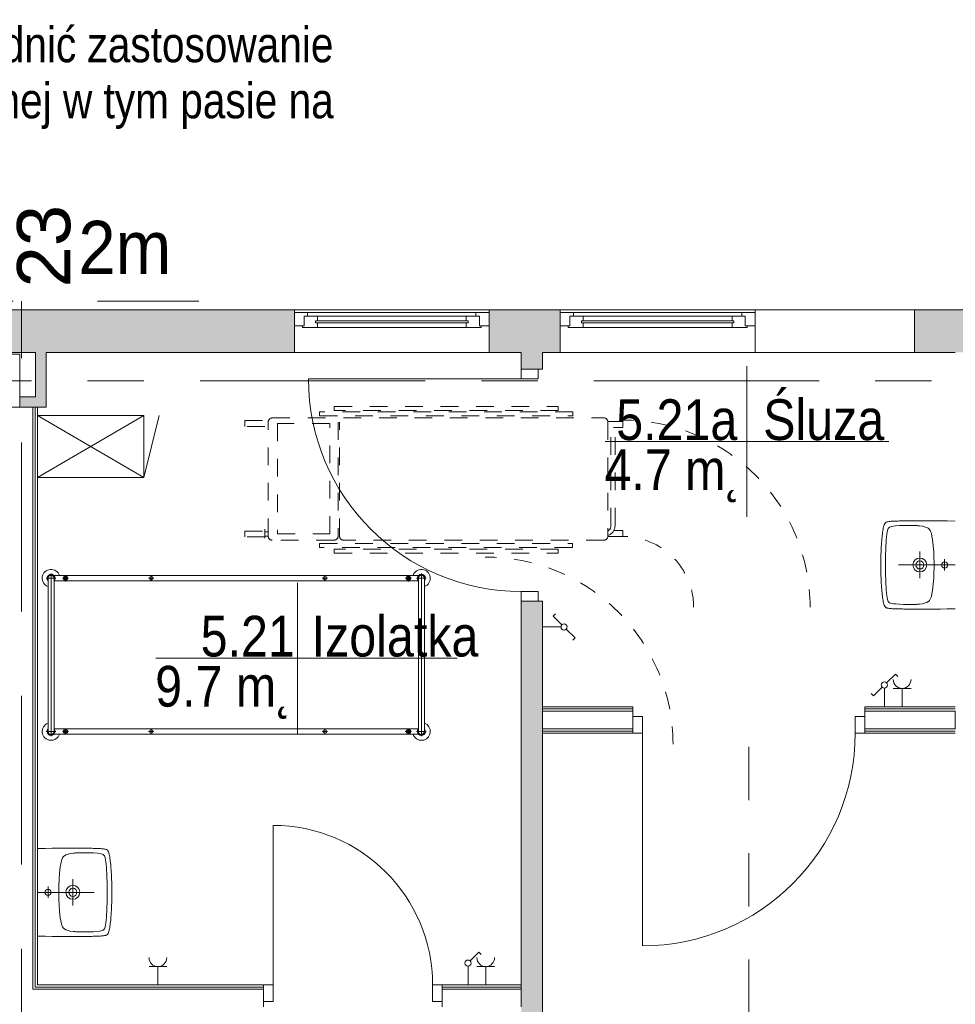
# Model space of a CAD drawing. Header units: centimetres. Extents: x -2424 to 2260, y -130 to 3012.
# Tile 75 of 81: x 2 to 530, y 2456 to 3012. Entities that reach past the tile are written whole.
import ezdxf

# ---------------------------------------------------------------- set-up
doc = ezdxf.new("R2010")
doc.units = ezdxf.units.CM
for name, pattern in [('Dash', [60, 30, -30]), ('Długa kreska', [142.875, 95.25, -47.625]), ('Kreska', [20, 10, -10]), ('Oś', [222.25, 127, -31.75, 31.75, -31.75])]:
    doc.linetypes.add(name, pattern=pattern)
for name, color, linetype, lineweight in [('A-AREA-IDEN', 2, 'Continuous', 13), ('A-DETL', 90, 'Continuous', 9), ('A-DETL-GENF', 92, 'Continuous', 13), ('A-DETL-MEDM', 33, 'Continuous', 13), ('A-DETL-THIN', 151, 'Continuous', 9), ('A-DOOR', 31, 'Continuous', 13), ('A-GENM-HDLN', 13, 'Kreska', 9), ('A-GLAZ', 151, 'Continuous', 13), ('A-WALL', 113, 'Continuous', 13), ('A-WALL-FNSH', 113, 'Continuous', 13), ('E-ELEC-EQPM', 71, 'Continuous', 9), ('G-ANNO-TEXT', 231, 'Continuous', 13), ('I-FURN', 30, 'Continuous', 9), ('P-SANR-FIXT', 6, 'Continuous', 9), ('Q-SPCQ-HDLN', 91, 'Kreska', 9), ('S-COLS', 52, 'Continuous', 13), ('S-GRID', 1, 'Continuous', 13), ('S-GRID-IDEN', 1, 'Continuous', 13)]:
    doc.layers.add(name, color=color, linetype=linetype, lineweight=lineweight)
doc.layers.add('A-WALL-PATT', color=111, linetype='Continuous', lineweight=13, plot=False)
doc.styles.add('Arial Narrow_2', font='ARIALN.TTF', dxfattribs={"height": 20})
doc.styles.add('Arial_11', font='arial.ttf', dxfattribs={"width": 0.85, "height": 23})
doc.styles.add('Arial_7', font='arial.ttf', dxfattribs={"height": 30})
doc.styles.add('Arial_9', font='arial.ttf', dxfattribs={"width": 0.9, "height": 30})

msp = doc.modelspace()

# ---------------------------------------------------------------- linework, layer by layer
at = {"layer": 'A-AREA-IDEN', "color": 251, "lineweight": 9}
for p, q in [((412.78, 2816.46), (412.78, 2773.96)), ((422.53, 2773.96), (332.78, 2773.96)), ((332.78, 2773.96), (492.78, 2773.96)), ((412.78, 2773.96), (412.78, 2731.46)), ((159.24, 2694.26), (159.24, 2651.76)), ((169, 2651.76), (79.24, 2651.76)), ((79.24, 2651.76), (249.24, 2651.76)), ((159.24, 2651.76), (159.24, 2609.26))]:
    msp.add_line(p, q, dxfattribs=at)
at = {"layer": 'A-DETL', "color": 251, "linetype": 'Długa kreska', "lineweight": 9}
for p, q in [((-96.62, 2853.33), (103.38, 2853.33)), ((3.38, 1678), (3.38, 2853.33))]:
    msp.add_line(p, q, dxfattribs=at)
at = {"layer": 'A-DETL', "color": 251, "linetype": 'Dash', "lineweight": 9}
msp.add_open_spline([(413.88, 1671.63), (413.88, 2096.66), (413.88, 2119.33), (413.88, 2190.85), (413.88, 2616.83)], degree=3, knots=[0, 0, 0, 0, 5.678351, 11.366988, 11.366988, 11.366988, 11.366988], dxfattribs=at)
at = {"layer": 'A-DETL-GENF', "color": 251, "lineweight": 9}
for p, q in [((285.38, 2814.83), (285.38, 2809.33)), ((294.88, 2814.83), (285.38, 2814.83)), ((294.88, 2809.33), (294.88, 2814.83)), ((285.38, 2809.33), (294.88, 2809.33)), ((294.88, 2689.33), (285.38, 2689.33)), ((285.38, 2689.33), (285.38, 2683.83)), ((294.88, 2683.83), (294.88, 2689.33)), ((285.38, 2683.83), (294.88, 2683.83)), ((353.88, 2618.83), (348.38, 2618.83)), ((348.38, 2618.83), (348.38, 2609.33)), ((353.88, 2609.33), (353.88, 2618.83)), ((479.38, 2618.83), (473.88, 2618.83)), ((473.88, 2618.83), (473.88, 2609.33)), ((479.38, 2609.33), (479.38, 2618.83)), ((348.38, 2609.33), (353.88, 2609.33)), ((473.88, 2609.33), (479.38, 2609.33)), ((139.88, 2457.83), (139.88, 2467.33)), ((139.88, 2467.33), (145.38, 2467.33)), ((145.38, 2467.33), (145.38, 2457.83)), ((235.38, 2467.33), (240.88, 2467.33)), ((235.38, 2457.83), (235.38, 2467.33)), ((240.88, 2467.33), (240.88, 2457.83)), ((145.38, 2457.83), (139.88, 2457.83)), ((240.88, 2457.83), (235.38, 2457.83))]:
    msp.add_line(p, q, dxfattribs=at)
at = {"layer": 'A-DETL-MEDM', "color": 251, "lineweight": 9}
for p, q in [((285.38, 2809.33), (285.38, 2814.83)), ((285.38, 2814.83), (294.88, 2814.83)), ((294.88, 2814.83), (294.88, 2809.33)), ((294.88, 2809.33), (285.38, 2809.33)), ((294.88, 2689.33), (285.38, 2689.33)), ((285.38, 2689.33), (285.38, 2683.83)), ((294.88, 2683.83), (294.88, 2689.33)), ((285.38, 2683.83), (294.88, 2683.83)), ((348.38, 2609.33), (348.38, 2618.83)), ((348.38, 2618.83), (353.88, 2618.83)), ((353.88, 2618.83), (353.88, 2609.33)), ((473.88, 2618.83), (473.88, 2609.33)), ((479.38, 2618.83), (473.88, 2618.83)), ((479.38, 2609.33), (479.38, 2618.83)), ((353.88, 2609.33), (348.38, 2609.33)), ((473.88, 2609.33), (479.38, 2609.33)), ((145.38, 2467.33), (139.88, 2467.33)), ((139.88, 2467.33), (139.88, 2457.83)), ((145.38, 2457.83), (145.38, 2467.33)), ((235.38, 2457.83), (235.38, 2467.33)), ((235.38, 2467.33), (240.88, 2467.33)), ((240.88, 2467.33), (240.88, 2457.83)), ((139.88, 2457.83), (145.38, 2457.83)), ((240.88, 2457.83), (235.38, 2457.83))]:
    msp.add_line(p, q, dxfattribs=at)
at = {"layer": 'A-DETL-THIN', "color": 251, "lineweight": 9}
for p, q in [((72.38, 2788.76), (12.38, 2788.76)), ((12.38, 2788.76), (72.38, 2753.76)), ((72.38, 2788.76), (12.38, 2753.76)), ((72.38, 2753.76), (72.38, 2788.76)), ((72.38, 2753.76), (81.01, 2788.76)), ((12.38, 2753.76), (72.38, 2753.76))]:
    msp.add_line(p, q, dxfattribs=at)
at = {"layer": 'A-DOOR', "color": 251, "lineweight": 9}
for p, q in [((285.38, 2809.33), (165.38, 2809.33)), ((353.88, 2609.33), (353.88, 2489.33)), ((145.38, 2467.33), (145.38, 2557.33))]:
    msp.add_line(p, q, dxfattribs=at)
for centre, radius, start, end in [((285.38, 2809.33), 120, 180, 270), ((353.88, 2609.33), 120, 270, 0), ((145.38, 2467.33), 90, 0, 90)]:
    msp.add_arc(centre, radius, start, end, dxfattribs=at)
at = {"layer": 'A-GENM-HDLN', "color": 251, "lineweight": 9}
for p, q in [((171.65, 2790.75), (171.65, 2788.45)), ((314.54, 2790.75), (171.65, 2790.75)), ((179.92, 2791.56), (179.92, 2793.86)), ((179.92, 2793.86), (306.27, 2793.86)), ((306.27, 2791.56), (179.92, 2791.56)), ((306.27, 2793.86), (306.27, 2791.56)), ((314.54, 2788.45), (314.54, 2790.75)), ((129.48, 2782.55), (129.48, 2785.86)), ((129.48, 2785.86), (140.72, 2785.86)), ((142.61, 2720.63), (142.61, 2785.03)), ((144.91, 2787.33), (179.77, 2787.33)), ((171.65, 2788.45), (314.54, 2788.45)), ((182.07, 2785.03), (182.07, 2720.63)), ((182.86, 2720.63), (182.86, 2785.03)), ((185.16, 2787.33), (332.04, 2787.33)), ((334.34, 2785.32), (342.7, 2785.32)), ((334.34, 2785.03), (334.34, 2720.43)), ((342.7, 2785.32), (342.7, 2781.99)), ((140.72, 2782.55), (129.48, 2782.55)), ((147.88, 2784.2), (147.88, 2721.83)), ((177.34, 2784.2), (147.88, 2784.2)), ((177.34, 2721.83), (177.34, 2784.2)), ((336.04, 2726.49), (336.04, 2779.08)), ((342.7, 2781.99), (337.55, 2781.99)), ((338.34, 2726.49), (338.34, 2779.08)), ((129.48, 2720.16), (129.48, 2723.47)), ((129.48, 2723.47), (140.72, 2723.47)), ((140.72, 2724.5), (140.72, 2719.44)), ((342.7, 2723.77), (337.65, 2723.77)), ((342.7, 2720.43), (342.7, 2723.77)), ((140.72, 2720.16), (129.48, 2720.16)), ((140.72, 2723), (142.63, 2723)), ((140.72, 2720.68), (142.63, 2720.68)), ((179.77, 2718.33), (144.91, 2718.33)), ((147.88, 2721.83), (177.34, 2721.83)), ((332.04, 2718.33), (185.16, 2718.33)), ((334.34, 2720.43), (342.7, 2720.43)), ((171.65, 2714.23), (171.65, 2716.53)), ((171.65, 2716.53), (314.28, 2716.53)), ((314.28, 2714.23), (171.65, 2714.23)), ((179.92, 2713.22), (179.92, 2710.92)), ((306.27, 2713.22), (179.92, 2713.22)), ((306.27, 2710.92), (306.27, 2713.22)), ((314.28, 2716.53), (314.28, 2714.23)), ((179.92, 2710.92), (306.27, 2710.92))]:
    msp.add_line(p, q, dxfattribs=at)
for centre, radius, start, end in [((144.91, 2785.03), 2.3, 90, 180), ((332.04, 2785.03), 2.3, 0, 90), ((332.59, 2726.49), 3.45, 300.5058, 0), ((332.59, 2726.49), 5.75, 287.7326, 0), ((144.91, 2720.63), 2.3, 180, 270), ((179.77, 2720.63), 2.3, 270, 0), ((185.16, 2720.63), 2.3, 180, 270), ((332.04, 2720.63), 2.3, 270, 0)]:
    msp.add_arc(centre, radius, start, end, dxfattribs=at)
at = {"layer": 'A-GLAZ', "color": 251, "lineweight": 9}
for p, q in [((157.38, 2846.83), (164.88, 2846.83)), ((157.38, 2839.33), (157.38, 2846.83)), ((267.38, 2846.83), (157.38, 2846.83)), ((164.88, 2846.83), (164.88, 2844.83)), ((164.88, 2846.83), (259.88, 2846.83)), ((259.88, 2846.83), (267.38, 2846.83)), ((259.88, 2844.83), (259.88, 2846.83)), ((267.38, 2846.83), (267.38, 2839.33)), ((307.38, 2846.83), (314.88, 2846.83)), ((307.38, 2839.33), (307.38, 2846.83)), ((417.38, 2846.83), (307.38, 2846.83)), ((314.88, 2846.83), (314.88, 2844.83)), ((314.88, 2846.83), (409.88, 2846.83)), ((409.88, 2846.83), (417.38, 2846.83)), ((409.88, 2844.83), (409.88, 2846.83)), ((417.38, 2846.83), (417.38, 2839.33)), ((162.88, 2844.83), (170.38, 2844.83)), ((162.88, 2839.33), (162.88, 2844.83)), ((164.88, 2844.83), (162.88, 2844.83)), ((162.88, 2844.83), (162.88, 2839.33)), ((169.38, 2842.08), (255.38, 2842.08)), ((169.38, 2841.08), (169.38, 2842.08)), ((169.38, 2842.08), (169.38, 2841.08)), ((170.38, 2842.08), (169.38, 2842.08)), ((255.38, 2841.08), (169.38, 2841.08)), ((169.38, 2841.08), (170.38, 2841.08)), ((170.38, 2844.83), (170.38, 2842.08)), ((170.38, 2844.83), (254.38, 2844.83)), ((170.38, 2841.08), (170.38, 2838.33)), ((254.38, 2844.83), (261.88, 2844.83)), ((254.38, 2842.08), (254.38, 2844.83)), ((255.38, 2842.08), (254.38, 2842.08)), ((254.38, 2841.08), (255.38, 2841.08)), ((254.38, 2838.33), (254.38, 2841.08)), ((255.38, 2842.08), (255.38, 2841.08)), ((255.38, 2841.08), (255.38, 2842.08)), ((261.88, 2844.83), (259.88, 2844.83)), ((261.88, 2844.83), (261.88, 2839.33)), ((261.88, 2839.33), (261.88, 2844.83)), ((312.88, 2844.83), (320.38, 2844.83)), ((312.88, 2839.33), (312.88, 2844.83)), ((314.88, 2844.83), (312.88, 2844.83)), ((312.88, 2844.83), (312.88, 2839.33)), ((319.38, 2842.08), (405.38, 2842.08)), ((319.38, 2841.08), (319.38, 2842.08)), ((319.38, 2842.08), (319.38, 2841.08)), ((320.38, 2842.08), (319.38, 2842.08)), ((405.38, 2841.08), (319.38, 2841.08)), ((319.38, 2841.08), (320.38, 2841.08)), ((320.38, 2844.83), (320.38, 2842.08)), ((320.38, 2844.83), (404.38, 2844.83)), ((320.38, 2841.08), (320.38, 2838.33)), ((404.38, 2844.83), (411.88, 2844.83)), ((404.38, 2842.08), (404.38, 2844.83)), ((405.38, 2842.08), (404.38, 2842.08)), ((404.38, 2841.08), (405.38, 2841.08)), ((404.38, 2838.33), (404.38, 2841.08)), ((405.38, 2842.08), (405.38, 2841.08)), ((405.38, 2841.08), (405.38, 2842.08)), ((411.88, 2844.83), (409.88, 2844.83)), ((411.88, 2844.83), (411.88, 2839.33)), ((411.88, 2839.33), (411.88, 2844.83)), ((162.88, 2839.33), (157.38, 2839.33)), ((161.88, 2839.33), (162.88, 2839.33)), ((161.88, 2838.33), (161.88, 2839.33)), ((170.38, 2838.33), (161.88, 2838.33)), ((170.38, 2838.33), (254.38, 2838.33)), ((262.88, 2838.33), (254.38, 2838.33)), ((261.88, 2839.33), (262.88, 2839.33)), ((267.38, 2839.33), (261.88, 2839.33)), ((262.88, 2839.33), (262.88, 2838.33)), ((312.88, 2839.33), (307.38, 2839.33)), ((311.88, 2839.33), (312.88, 2839.33)), ((311.88, 2838.33), (311.88, 2839.33)), ((320.38, 2838.33), (311.88, 2838.33)), ((320.38, 2838.33), (404.38, 2838.33)), ((412.88, 2838.33), (404.38, 2838.33)), ((411.88, 2839.33), (412.88, 2839.33)), ((417.38, 2839.33), (411.88, 2839.33)), ((412.88, 2839.33), (412.88, 2838.33))]:
    msp.add_line(p, q, dxfattribs=at)
at = {"layer": 'A-WALL', "color": 251, "lineweight": 9}
for p, q in [((307.38, 2848.33), (-1252.62, 2848.33)), ((157.38, 2846.83), (157.38, 2848.33)), ((267.38, 2848.33), (267.38, 2846.83)), ((307.38, 2846.83), (307.38, 2848.33)), ((307.38, 2848.33), (417.38, 2848.33)), ((507.38, 2848.33), (417.38, 2848.33)), ((417.38, 2848.33), (417.38, 2846.83)), ((1227.38, 2848.33), (507.38, 2848.33)), ((507.38, 2848.33), (507.38, 2824.33)), ((157.38, 2824.33), (157.38, 2839.33)), ((267.38, 2839.33), (267.38, 2824.33)), ((307.38, 2824.33), (307.38, 2839.33)), ((417.38, 2839.33), (417.38, 2824.33)), ((-84.62, 2824.33), (11.38, 2824.33)), ((11.38, 2824.33), (11.38, 2799.33)), ((17.38, 2824.33), (285.38, 2824.33)), ((17.38, 2793.33), (17.38, 2824.33)), ((285.38, 2824.33), (285.38, 2814.83)), ((417.38, 2824.33), (297.38, 2824.33)), ((297.38, 2814.83), (297.38, 2824.33)), ((417.38, 2824.33), (507.38, 2824.33)), ((507.38, 2824.33), (530.38, 2824.33)), ((294.88, 2814.83), (297.38, 2814.83)), ((11.38, 2799.33), (2.38, 2799.33)), ((9.88, 2793.33), (2.38, 2793.33)), ((9.88, 2793.33), (9.88, 2464.83)), ((11.13, 2466.08), (11.13, 2793.33)), ((12.38, 2793.33), (17.38, 2793.33)), ((285.38, 2683.83), (285.38, 2467.33)), ((297.38, 2683.83), (294.88, 2683.83)), ((297.38, 2411.83), (297.38, 2683.83)), ((297.38, 2623.08), (348.38, 2623.08)), ((297.38, 2621.83), (297.38, 2611.83)), ((297.38, 2621.83), (348.38, 2621.83)), ((348.38, 2618.83), (348.38, 2621.83)), ((479.38, 2623.08), (530.38, 2623.08)), ((479.38, 2621.83), (479.38, 2618.83)), ((479.38, 2621.83), (530.38, 2621.83)), ((530.38, 2611.83), (530.38, 2621.83)), ((297.38, 2611.83), (348.38, 2611.83)), ((297.38, 2610.58), (348.38, 2610.58)), ((479.38, 2611.83), (530.38, 2611.83)), ((479.38, 2610.58), (530.38, 2610.58)), ((139.88, 2464.83), (9.88, 2464.83)), ((139.88, 2466.08), (11.13, 2466.08)), ((285.38, 2466.08), (240.88, 2466.08)), ((285.38, 2464.83), (240.88, 2464.83)), ((285.38, 2464.83), (285.38, 2467.33)), ((285.38, 2454.83), (285.38, 2464.83)), ((139.88, 2454.83), (139.88, 2457.83)), ((240.88, 2457.83), (240.88, 2454.83))]:
    msp.add_line(p, q, dxfattribs=at)
at = {"layer": 'A-WALL-FNSH', "color": 251, "lineweight": 9}
for p, q in [((12.38, 2793.33), (9.88, 2793.33)), ((12.38, 2467.33), (12.38, 2793.33)), ((348.38, 2624.33), (297.38, 2624.33)), ((348.38, 2621.83), (348.38, 2624.33)), ((530.38, 2624.33), (479.38, 2624.33)), ((479.38, 2624.33), (479.38, 2621.83)), ((297.38, 2609.33), (348.38, 2609.33)), ((479.38, 2609.33), (530.38, 2609.33)), ((139.88, 2467.33), (12.38, 2467.33)), ((285.38, 2467.33), (240.88, 2467.33))]:
    msp.add_line(p, q, dxfattribs=at)
at = {"layer": 'A-WALL-PATT', "color": 251, "linetype": 'Continuous', "lineweight": 9, "extrusion": (0, 0, -1)}
for points in [[(182.62, 2824.33), (-157.38, 2848.33), (182.62, 2848.33)], [(-157.38, 2848.33), (182.62, 2824.33), (-142.38, 2824.33)], [(-157.38, 2848.33), (-142.38, 2824.33), (-157.38, 2824.33)], [(-267.38, 2824.33), (-307.38, 2848.33), (-267.38, 2848.33)], [(-307.38, 2848.33), (-267.38, 2824.33), (-297.38, 2824.33)], [(-307.38, 2848.33), (-297.38, 2824.33), (-307.38, 2824.33)], [(-507.38, 2824.33), (-1227.38, 2848.33), (-507.38, 2848.33)], [(-1227.38, 2848.33), (-507.38, 2824.33), (-1203.38, 2824.33)], [(-17.38, 2799.33), (-11.38, 2824.33), (-11.38, 2799.33)], [(-11.38, 2824.33), (-17.38, 2799.33), (-17.38, 2824.33)], [(-285.38, 2815.32), (-297.38, 2814.83), (-285.38, 2824.33)], [(-285.38, 2824.33), (-297.38, 2814.83), (-297.38, 2824.33)], [(-297.38, 2814.83), (-285.38, 2815.32), (-285.38, 2814.83)], [(-2.38, 2798.76), (-17.38, 2799.33), (-2.38, 2799.33)], [(-17.38, 2799.33), (-2.38, 2798.76), (-2.38, 2793.33)], [(-17.38, 2799.33), (-2.38, 2793.33), (-17.38, 2793.33)], [(-285.38, 2439.29), (-297.38, 2411.83), (-285.38, 2683.83)], [(-285.38, 2683.83), (-297.38, 2411.83), (-297.38, 2683.83)]]:
    msp.add_solid(points, dxfattribs=at)
at = {"layer": 'E-ELEC-EQPM', "color": 251, "lineweight": 9}
for p, q in [((303.44, 2675.51), (304.76, 2676.82)), ((308.39, 2670.56), (303.44, 2675.51)), ((307.88, 2669.33), (297.38, 2669.33)), ((310.86, 2668.09), (315.81, 2663.15)), ((315.81, 2663.15), (314.49, 2661.83)), ((491.61, 2637.81), (496.56, 2642.75)), ((496.56, 2642.75), (497.87, 2641.44)), ((489.14, 2635.34), (484.2, 2630.39)), ((490.38, 2634.83), (490.38, 2624.33)), ((505.38, 2634.66), (495.38, 2634.66)), ((500.38, 2634.66), (500.38, 2624.33)), ((484.2, 2630.39), (482.89, 2631.7)), ((256.61, 2480.81), (261.56, 2485.75)), ((261.56, 2485.75), (262.87, 2484.44)), ((85.38, 2477.66), (75.38, 2477.66)), ((80.38, 2477.66), (80.38, 2467.33)), ((255.38, 2477.83), (255.38, 2467.33)), ((270.38, 2477.66), (260.38, 2477.66)), ((265.38, 2477.66), (265.38, 2467.33))]:
    msp.add_line(p, q, dxfattribs=at)
for centre in [(309.62, 2669.33), (490.38, 2636.57), (255.38, 2479.57)]:
    msp.add_circle(centre, 1.75, dxfattribs=at)
for centre in [(500.38, 2639.66), (80.38, 2482.66), (265.38, 2482.66)]:
    msp.add_arc(centre, 5, 180, 0, dxfattribs=at)
at = {"layer": 'I-FURN', "color": 251, "lineweight": 9}
for p, q in [((22.8, 2696.83), (17.35, 2696.83)), ((18.38, 2696.83), (18.38, 2610.33)), ((20.08, 2699.55), (20.08, 2607.6)), ((21.72, 2698.33), (227.43, 2698.33)), ((21.78, 2696.83), (21.78, 2610.33)), ((29.97, 2696.83), (26.47, 2696.83)), ((28.22, 2698.58), (28.22, 2695.08)), ((75.13, 2696.83), (78.13, 2696.83)), ((76.63, 2698.33), (76.63, 2695.33)), ((173.13, 2696.83), (176.13, 2696.83)), ((174.63, 2698.33), (174.63, 2695.33)), ((220, 2696.83), (223.5, 2696.83)), ((221.75, 2698.58), (221.75, 2695.08)), ((226.35, 2696.83), (231.8, 2696.83)), ((227.38, 2696.83), (227.38, 2610.33)), ((229.08, 2607.6), (229.08, 2699.55)), ((230.78, 2696.83), (230.78, 2610.33)), ((227.38, 2695.33), (21.72, 2695.33)), ((22.8, 2610.33), (17.35, 2610.33)), ((21.72, 2608.83), (227.43, 2608.83)), ((227.43, 2611.83), (21.78, 2611.83)), ((29.97, 2610.33), (26.47, 2610.33)), ((28.22, 2608.58), (28.22, 2612.08)), ((75.13, 2610.33), (78.13, 2610.33)), ((76.63, 2608.83), (76.63, 2611.83)), ((173.13, 2610.33), (176.13, 2610.33)), ((174.63, 2608.83), (174.63, 2611.83)), ((220, 2610.33), (223.5, 2610.33)), ((221.75, 2608.58), (221.75, 2612.08)), ((226.35, 2610.33), (231.8, 2610.33))]:
    msp.add_line(p, q, dxfattribs=at)
for centre, radius in [((28.22, 2696.83), 1.25), ((28.22, 2696.83), 0.8), ((76.63, 2696.83), 1), ((174.63, 2696.83), 1), ((221.75, 2696.83), 1.25), ((221.75, 2696.83), 0.8), ((28.22, 2610.33), 1.25), ((28.22, 2610.33), 0.8), ((76.63, 2610.33), 1), ((174.63, 2610.33), 1), ((221.75, 2610.33), 1.25), ((221.75, 2610.33), 0.8)]:
    msp.add_circle(centre, radius, dxfattribs=at)
for centre, radius, start, end in [((20.08, 2696.83), 5, 17.4576, 250.1231), ((229.08, 2696.83), 5, 289.8769, 162.5424), ((20.08, 2696.83), 2.23, 317.6113, 220.1779), ((20.08, 2696.83), 1.93, 332.0207, 207.9793), ((20.08, 2696.83), 1.7, 0, 180), ((229.08, 2696.83), 2.23, 319.8221, 220.1779), ((229.08, 2696.83), 1.93, 332.0207, 207.9793), ((229.08, 2696.83), 1.7, 0, 180), ((20.08, 2610.33), 5, 109.8769, 342.5424), ((229.08, 2610.33), 5, 197.4576, 70.1231), ((20.08, 2610.33), 2.23, 139.8221, 40.1779), ((20.08, 2610.33), 1.93, 152.0207, 27.9793), ((20.08, 2610.33), 1.7, 180, 0), ((229.08, 2610.33), 2.23, 139.8221, 40.1779), ((229.08, 2610.33), 1.93, 152.0207, 27.9793), ((229.08, 2610.33), 1.7, 180, 0)]:
    msp.add_arc(centre, radius, start, end, dxfattribs=at)
at = {"layer": 'P-SANR-FIXT', "color": 251, "lineweight": 9}
for p, q in [((494.8, 2728.99), (495.43, 2729.01)), ((495.43, 2729.01), (496.1, 2729.04)), ((496.1, 2729.04), (496.77, 2729.07)), ((496.77, 2729.07), (497.49, 2729.09)), ((497.49, 2729.09), (498.2, 2729.12)), ((498.2, 2729.12), (498.95, 2729.15)), ((498.95, 2729.15), (499.72, 2729.17)), ((499.72, 2729.17), (500.49, 2729.17)), ((500.49, 2729.17), (501.32, 2729.2)), ((501.32, 2729.2), (502.49, 2729.23)), ((502.49, 2729.23), (503.08, 2729.25)), ((503.08, 2729.25), (503.98, 2729.25)), ((503.98, 2729.25), (504.92, 2729.28)), ((504.92, 2729.28), (505.87, 2729.28)), ((505.87, 2729.28), (506.89, 2729.31)), ((506.89, 2729.31), (508.56, 2729.31)), ((508.56, 2729.31), (510.24, 2729.33)), ((510.24, 2729.33), (514.1, 2729.33)), ((514.1, 2729.33), (516.39, 2729.31)), ((516.39, 2729.31), (519.03, 2729.28)), ((519.03, 2729.28), (522.09, 2729.23)), ((522.09, 2729.23), (525.8, 2729.15)), ((525.8, 2729.15), (530.38, 2729.01)), ((489.34, 2722.76), (489.47, 2723.58)), ((489.47, 2723.58), (489.34, 2722.76)), ((489.47, 2723.58), (489.58, 2724.33)), ((489.58, 2724.33), (489.47, 2723.58)), ((489.58, 2724.33), (489.74, 2725.07)), ((489.74, 2725.07), (489.58, 2724.33)), ((489.74, 2725.07), (489.87, 2725.79)), ((489.87, 2725.79), (489.74, 2725.07)), ((489.87, 2725.79), (490.05, 2726.46)), ((490.05, 2726.46), (489.87, 2725.79)), ((490.05, 2726.46), (490.27, 2727.07)), ((490.27, 2727.07), (490.05, 2726.46)), ((490.27, 2727.07), (490.53, 2727.63)), ((490.53, 2727.63), (490.27, 2727.07)), ((490.53, 2727.63), (490.91, 2728.11)), ((490.91, 2728.11), (490.53, 2727.63)), ((490.91, 2728.11), (491.41, 2728.43)), ((491.41, 2728.43), (490.91, 2728.11)), ((491.41, 2728.43), (492, 2728.64)), ((491.95, 2722.7), (492.16, 2723.79)), ((492, 2728.64), (492.5, 2728.75)), ((492.16, 2723.79), (492.32, 2724.35)), ((492.32, 2724.35), (492.53, 2724.89)), ((492.5, 2728.75), (493.01, 2728.85)), ((492.53, 2724.89), (492.82, 2725.37)), ((492.82, 2725.37), (493.04, 2725.55)), ((493.01, 2728.85), (493.57, 2728.91)), ((493.04, 2725.55), (493.28, 2725.69)), ((493.28, 2725.69), (493.78, 2725.9)), ((493.57, 2728.91), (494.16, 2728.96)), ((493.78, 2725.9), (494.34, 2726.03)), ((494.16, 2728.96), (494.8, 2728.99)), ((494.34, 2726.03), (495.43, 2726.22)), ((495.43, 2726.22), (496.55, 2726.35)), ((496.55, 2726.35), (498.82, 2726.54)), ((498.82, 2726.54), (501.05, 2726.64)), ((501.05, 2726.64), (503.32, 2726.67)), ((503.32, 2726.67), (507.82, 2726.59)), ((507.82, 2726.59), (508.51, 2726.56)), ((508.51, 2726.56), (508.83, 2726.54)), ((508.83, 2726.54), (509.23, 2726.51)), ((509.23, 2726.51), (510.11, 2726.46)), ((510.11, 2726.46), (511.84, 2726.19)), ((511.84, 2726.19), (513.52, 2725.74)), ((513.52, 2725.74), (514.34, 2725.45)), ((514.34, 2725.45), (515.12, 2725.02)), ((515.12, 2725.02), (515.46, 2724.75)), ((515.46, 2724.75), (515.76, 2724.43)), ((515.76, 2724.43), (516.23, 2723.71)), ((516.23, 2723.71), (516.58, 2722.92)), ((488.75, 2716.98), (488.86, 2718.07)), ((488.86, 2718.07), (488.75, 2716.98)), ((488.86, 2718.07), (488.94, 2719.13)), ((488.94, 2719.13), (488.86, 2718.07)), ((488.94, 2719.13), (489.02, 2720.12)), ((489.02, 2720.12), (488.94, 2719.13)), ((489.02, 2720.12), (489.12, 2721.05)), ((489.12, 2721.05), (489.02, 2720.12)), ((489.12, 2721.05), (489.23, 2721.93)), ((489.23, 2721.93), (489.12, 2721.05)), ((489.23, 2721.93), (489.34, 2722.76)), ((489.34, 2722.76), (489.23, 2721.93)), ((491.2, 2713.73), (491.44, 2718.23)), ((491.44, 2718.23), (491.63, 2720.46)), ((491.63, 2720.46), (491.95, 2722.7)), ((516.58, 2722.92), (516.85, 2722.09)), ((516.85, 2722.09), (517.22, 2720.39)), ((517.22, 2720.39), (517.49, 2718.65)), ((517.49, 2718.65), (517.89, 2715.16)), ((488.48, 2711.7), (488.54, 2713.17)), ((488.54, 2713.17), (488.48, 2711.7)), ((488.54, 2713.17), (488.62, 2714.53)), ((488.62, 2714.53), (488.54, 2713.17)), ((488.62, 2714.53), (488.67, 2715.8)), ((488.67, 2715.8), (488.62, 2714.53)), ((488.67, 2715.8), (488.75, 2716.98)), ((488.75, 2716.98), (488.67, 2715.8)), ((491.07, 2709.23), (491.2, 2713.73)), ((517.89, 2715.16), (518.18, 2711.7)), ((488.38, 2706.46), (488.4, 2708.37)), ((488.4, 2708.37), (488.38, 2706.46)), ((488.4, 2708.37), (488.43, 2710.13)), ((488.43, 2710.13), (488.4, 2708.37)), ((488.43, 2710.13), (488.48, 2711.7)), ((488.48, 2711.7), (488.43, 2710.13)), ((490.96, 2705.82), (490.99, 2706.96)), ((490.99, 2706.96), (491.07, 2709.23)), ((510.38, 2711.84), (510.38, 2696.84)), ((518.18, 2711.7), (518.31, 2708.19)), ((518.31, 2708.19), (518.37, 2706.46)), ((524.36, 2707.55), (524.36, 2701.29)), ((488.38, 2702.22), (488.38, 2706.46)), ((488.38, 2706.46), (488.38, 2702.22)), ((488.4, 2700.28), (488.38, 2702.22)), ((488.38, 2702.22), (488.4, 2700.28)), ((490.93, 2704.33), (490.96, 2705.12)), ((490.96, 2703.53), (490.93, 2704.33)), ((490.96, 2705.12), (490.96, 2705.82)), ((490.96, 2702.86), (490.96, 2703.53)), ((490.99, 2701.69), (490.96, 2702.86)), ((491.07, 2699.43), (490.99, 2701.69)), ((530.38, 2704.33), (498.38, 2704.33)), ((518.37, 2702.19), (518.31, 2700.46)), ((518.37, 2706.46), (518.37, 2702.19)), ((488.43, 2698.55), (488.4, 2700.28)), ((488.4, 2700.28), (488.43, 2698.55)), ((488.48, 2696.95), (488.43, 2698.55)), ((488.43, 2698.55), (488.48, 2696.95)), ((488.54, 2695.48), (488.48, 2696.95)), ((488.48, 2696.95), (488.54, 2695.48)), ((491.2, 2694.92), (491.07, 2699.43)), ((518.18, 2696.97), (517.89, 2693.49)), ((518.31, 2700.46), (518.18, 2696.97)), ((488.62, 2694.13), (488.54, 2695.48)), ((488.54, 2695.48), (488.62, 2694.13)), ((488.67, 2692.87), (488.62, 2694.13)), ((488.62, 2694.13), (488.67, 2692.87)), ((488.75, 2691.67), (488.67, 2692.87)), ((488.67, 2692.87), (488.75, 2691.67)), ((488.86, 2690.58), (488.75, 2691.67)), ((488.75, 2691.67), (488.86, 2690.58)), ((488.94, 2689.54), (488.86, 2690.58)), ((488.86, 2690.58), (488.94, 2689.54)), ((491.44, 2690.42), (491.2, 2694.92)), ((491.63, 2688.19), (491.44, 2690.42)), ((517.89, 2693.49), (517.49, 2690)), ((489.02, 2688.56), (488.94, 2689.54)), ((488.94, 2689.54), (489.02, 2688.56)), ((489.12, 2687.63), (489.02, 2688.56)), ((489.02, 2688.56), (489.12, 2687.63)), ((489.23, 2686.72), (489.12, 2687.63)), ((489.12, 2687.63), (489.23, 2686.72)), ((489.34, 2685.9), (489.23, 2686.72)), ((489.23, 2686.72), (489.34, 2685.9)), ((489.47, 2685.1), (489.34, 2685.9)), ((489.34, 2685.9), (489.47, 2685.1)), ((489.58, 2684.32), (489.47, 2685.1)), ((489.47, 2685.1), (489.58, 2684.32)), ((491.95, 2685.95), (491.63, 2688.19)), ((492.16, 2684.86), (491.95, 2685.95)), ((492.32, 2684.3), (492.16, 2684.86)), ((516.23, 2684.94), (515.76, 2684.22)), ((516.58, 2685.74), (516.23, 2684.94)), ((516.85, 2686.59), (516.58, 2685.74)), ((517.22, 2688.29), (516.85, 2686.59)), ((517.49, 2690), (517.22, 2688.29)), ((489.74, 2683.58), (489.58, 2684.32)), ((489.58, 2684.32), (489.74, 2683.58)), ((489.87, 2682.89), (489.74, 2683.58)), ((489.74, 2683.58), (489.87, 2682.89)), ((490.05, 2682.22), (489.87, 2682.89)), ((489.87, 2682.89), (490.05, 2682.22)), ((490.27, 2681.58), (490.05, 2682.22)), ((490.05, 2682.22), (490.27, 2681.58)), ((490.53, 2681.02), (490.27, 2681.58)), ((490.27, 2681.58), (490.53, 2681.02)), ((490.91, 2680.57), (490.53, 2681.02)), ((490.53, 2681.02), (490.91, 2680.57)), ((491.41, 2680.22), (490.91, 2680.57)), ((490.91, 2680.57), (491.41, 2680.22)), ((491.71, 2680.12), (491.41, 2680.22)), ((491.41, 2680.22), (492, 2680.04)), ((492, 2680.01), (491.71, 2680.12)), ((492.5, 2679.9), (492, 2680.01)), ((492.53, 2683.79), (492.32, 2684.3)), ((493.01, 2679.82), (492.5, 2679.9)), ((492.82, 2683.31), (492.53, 2683.79)), ((493.04, 2683.13), (492.82, 2683.31)), ((493.57, 2679.74), (493.01, 2679.82)), ((493.28, 2682.97), (493.04, 2683.13)), ((493.78, 2682.78), (493.28, 2682.97)), ((494.16, 2679.69), (493.57, 2679.74)), ((494.34, 2682.62), (493.78, 2682.78)), ((494.8, 2679.66), (494.16, 2679.69)), ((495.43, 2682.43), (494.34, 2682.62)), ((495.43, 2679.64), (494.8, 2679.66)), ((496.55, 2682.3), (495.43, 2682.43)), ((496.1, 2679.61), (495.43, 2679.64)), ((496.77, 2679.58), (496.1, 2679.61)), ((498.82, 2682.11), (496.55, 2682.3)), ((497.49, 2679.56), (496.77, 2679.58)), ((498.2, 2679.53), (497.49, 2679.56)), ((498.95, 2679.5), (498.2, 2679.53)), ((501.05, 2682.03), (498.82, 2682.11)), ((499.72, 2679.48), (498.95, 2679.5)), ((500.49, 2679.48), (499.72, 2679.48)), ((501.32, 2679.45), (500.49, 2679.48)), ((503.32, 2681.98), (501.05, 2682.03)), ((502.49, 2679.42), (501.32, 2679.45)), ((503.08, 2679.42), (502.49, 2679.42)), ((503.98, 2679.4), (503.08, 2679.42)), ((507.82, 2682.06), (503.32, 2681.98)), ((504.92, 2679.4), (503.98, 2679.4)), ((505.87, 2679.37), (504.92, 2679.4)), ((506.89, 2679.37), (505.87, 2679.37)), ((508.56, 2679.34), (506.89, 2679.37)), ((508.51, 2682.09), (507.82, 2682.06)), ((508.83, 2682.11), (508.51, 2682.09)), ((510.24, 2679.34), (508.56, 2679.34)), ((509.23, 2682.14), (508.83, 2682.11)), ((510.11, 2682.22), (509.23, 2682.14)), ((511.84, 2682.46), (510.11, 2682.22)), ((512.08, 2679.32), (510.24, 2679.34)), ((513.52, 2682.91), (511.84, 2682.46)), ((514.1, 2679.34), (512.08, 2679.32)), ((514.34, 2683.21), (513.52, 2682.91)), ((516.39, 2679.34), (514.1, 2679.34)), ((515.12, 2683.63), (514.34, 2683.21)), ((515.46, 2683.9), (515.12, 2683.63)), ((515.76, 2684.22), (515.46, 2683.9)), ((519.03, 2679.37), (516.39, 2679.34)), ((522.09, 2679.42), (519.03, 2679.37)), ((525.8, 2679.5), (522.09, 2679.42)), ((530.38, 2679.64), (525.8, 2679.5)), ((16.96, 2544.35), (12.38, 2544.22)), ((20.66, 2544.43), (16.96, 2544.35)), ((23.72, 2544.48), (20.66, 2544.43)), ((26.36, 2544.51), (23.72, 2544.48)), ((28.65, 2544.54), (26.36, 2544.51)), ((27.64, 2540.22), (27.29, 2539.96)), ((28.41, 2540.65), (27.64, 2540.22)), ((29.24, 2540.94), (28.41, 2540.65)), ((32.51, 2544.54), (28.65, 2544.54)), ((30.91, 2541.4), (29.24, 2540.94)), ((32.64, 2541.66), (30.91, 2541.4)), ((34.19, 2544.51), (32.51, 2544.54)), ((33.52, 2541.72), (32.64, 2541.66)), ((33.92, 2541.74), (33.52, 2541.72)), ((34.24, 2541.77), (33.92, 2541.74)), ((35.87, 2544.51), (34.19, 2544.51)), ((34.93, 2541.79), (34.24, 2541.77)), ((39.44, 2541.87), (34.93, 2541.79)), ((36.88, 2544.49), (35.87, 2544.51)), ((37.84, 2544.49), (36.88, 2544.49)), ((38.77, 2544.46), (37.84, 2544.49)), ((39.68, 2544.46), (38.77, 2544.46)), ((41.7, 2541.85), (39.44, 2541.87)), ((40.26, 2544.43), (39.68, 2544.46)), ((41.43, 2544.4), (40.26, 2544.43)), ((42.26, 2544.38), (41.43, 2544.4)), ((43.94, 2541.74), (41.7, 2541.85)), ((43.03, 2544.38), (42.26, 2544.38)), ((43.8, 2544.35), (43.03, 2544.38)), ((44.55, 2544.33), (43.8, 2544.35)), ((46.2, 2541.56), (43.94, 2541.74)), ((45.27, 2544.3), (44.55, 2544.33)), ((45.99, 2544.27), (45.27, 2544.3)), ((46.65, 2544.25), (45.99, 2544.27)), ((47.32, 2541.42), (46.2, 2541.56)), ((47.32, 2544.22), (46.65, 2544.25)), ((47.96, 2544.19), (47.32, 2544.22)), ((48.41, 2541.24), (47.32, 2541.42)), ((48.6, 2544.17), (47.96, 2544.19)), ((48.97, 2541.1), (48.41, 2541.24)), ((49.18, 2544.11), (48.6, 2544.17)), ((49.48, 2540.89), (48.97, 2541.1)), ((49.74, 2544.06), (49.18, 2544.11)), ((49.72, 2540.76), (49.48, 2540.89)), ((49.93, 2540.57), (49.72, 2540.76)), ((50.25, 2543.95), (49.74, 2544.06)), ((50.22, 2540.09), (49.93, 2540.57)), ((50.44, 2539.56), (50.22, 2540.09)), ((50.75, 2543.85), (50.25, 2543.95)), ((51.34, 2543.63), (50.75, 2543.85)), ((51.85, 2543.31), (51.34, 2543.63)), ((51.34, 2543.63), (51.85, 2543.31)), ((52.22, 2542.83), (51.85, 2543.31)), ((51.85, 2543.31), (52.22, 2542.83)), ((52.49, 2542.27), (52.22, 2542.83)), ((52.22, 2542.83), (52.49, 2542.27)), ((52.7, 2541.66), (52.49, 2542.27)), ((52.49, 2542.27), (52.7, 2541.66)), ((52.89, 2541), (52.7, 2541.66)), ((52.7, 2541.66), (52.89, 2541)), ((53.02, 2540.28), (52.89, 2541)), ((52.89, 2541), (53.02, 2540.28)), ((53.18, 2539.53), (53.02, 2540.28)), ((53.02, 2540.28), (53.18, 2539.53)), ((25.53, 2535.59), (25.27, 2533.86)), ((25.91, 2537.29), (25.53, 2535.59)), ((26.17, 2538.12), (25.91, 2537.29)), ((26.52, 2538.92), (26.17, 2538.12)), ((27, 2539.64), (26.52, 2538.92)), ((27.29, 2539.96), (27, 2539.64)), ((50.59, 2539), (50.44, 2539.56)), ((50.81, 2537.91), (50.59, 2539)), ((51.13, 2535.67), (50.81, 2537.91)), ((51.31, 2533.43), (51.13, 2535.67)), ((53.28, 2538.79), (53.18, 2539.53)), ((53.18, 2539.53), (53.28, 2538.79)), ((53.42, 2537.96), (53.28, 2538.79)), ((53.28, 2538.79), (53.42, 2537.96)), ((53.52, 2537.13), (53.42, 2537.96)), ((53.42, 2537.96), (53.52, 2537.13)), ((53.63, 2536.26), (53.52, 2537.13)), ((53.52, 2537.13), (53.63, 2536.26)), ((53.74, 2535.32), (53.63, 2536.26)), ((53.63, 2536.26), (53.74, 2535.32)), ((53.82, 2534.34), (53.74, 2535.32)), ((53.74, 2535.32), (53.82, 2534.34)), ((24.87, 2530.37), (24.57, 2526.91)), ((25.27, 2533.86), (24.87, 2530.37)), ((51.55, 2528.93), (51.31, 2533.43)), ((51.69, 2524.43), (51.55, 2528.93)), ((53.9, 2533.27), (53.82, 2534.34)), ((53.82, 2534.34), (53.9, 2533.27)), ((54, 2532.18), (53.9, 2533.27)), ((53.9, 2533.27), (54, 2532.18)), ((54.08, 2531.01), (54, 2532.18)), ((54, 2532.18), (54.08, 2531.01)), ((54.14, 2529.73), (54.08, 2531.01)), ((54.08, 2531.01), (54.14, 2529.73)), ((54.22, 2528.37), (54.14, 2529.73)), ((54.14, 2529.73), (54.22, 2528.37)), ((24.44, 2523.39), (24.39, 2521.66)), ((24.57, 2526.91), (24.44, 2523.39)), ((32.38, 2527.04), (32.38, 2512.04)), ((51.77, 2522.17), (51.69, 2524.43)), ((54.27, 2526.91), (54.22, 2528.37)), ((54.22, 2528.37), (54.27, 2526.91)), ((54.32, 2525.34), (54.27, 2526.91)), ((54.27, 2526.91), (54.32, 2525.34)), ((54.35, 2523.58), (54.32, 2525.34)), ((54.32, 2525.34), (54.35, 2523.58)), ((54.38, 2521.66), (54.35, 2523.58)), ((54.35, 2523.58), (54.38, 2521.66)), ((12.38, 2519.53), (44.38, 2519.53)), ((18.4, 2522.75), (18.4, 2516.49)), ((24.39, 2521.66), (24.39, 2517.4)), ((51.79, 2521.02), (51.77, 2522.17)), ((51.77, 2516.89), (51.79, 2518.07)), ((51.79, 2520.33), (51.79, 2521.02)), ((51.82, 2519.53), (51.79, 2520.33)), ((51.79, 2518.73), (51.82, 2519.53)), ((51.79, 2518.07), (51.79, 2518.73)), ((54.38, 2517.43), (54.38, 2521.66)), ((54.38, 2521.66), (54.38, 2517.43)), ((24.39, 2517.4), (24.44, 2515.67)), ((24.44, 2515.67), (24.57, 2512.18)), ((51.55, 2510.13), (51.69, 2514.63)), ((51.69, 2514.63), (51.77, 2516.89)), ((54.27, 2512.15), (54.32, 2513.75)), ((54.32, 2513.75), (54.27, 2512.15)), ((54.32, 2513.75), (54.35, 2515.48)), ((54.35, 2515.48), (54.32, 2513.75)), ((54.35, 2515.48), (54.38, 2517.43)), ((54.38, 2517.43), (54.35, 2515.48)), ((24.57, 2512.18), (24.87, 2508.69)), ((24.87, 2508.69), (25.27, 2505.2)), ((51.31, 2505.63), (51.55, 2510.13)), ((53.9, 2505.79), (54, 2506.88)), ((54, 2506.88), (53.9, 2505.79)), ((54, 2506.88), (54.08, 2508.08)), ((54.08, 2508.08), (54, 2506.88)), ((54.08, 2508.08), (54.14, 2509.33)), ((54.14, 2509.33), (54.08, 2508.08)), ((54.14, 2509.33), (54.22, 2510.69)), ((54.22, 2510.69), (54.14, 2509.33)), ((54.22, 2510.69), (54.27, 2512.15)), ((54.27, 2512.15), (54.22, 2510.69)), ((25.27, 2505.2), (25.53, 2503.5)), ((25.53, 2503.5), (25.91, 2501.79)), ((25.91, 2501.79), (26.17, 2500.94)), ((50.59, 2500.06), (50.81, 2501.15)), ((50.81, 2501.15), (51.13, 2503.39)), ((51.13, 2503.39), (51.31, 2505.63)), ((53.42, 2501.1), (53.52, 2501.93)), ((53.52, 2501.93), (53.42, 2501.1)), ((53.52, 2501.93), (53.63, 2502.83)), ((53.63, 2502.83), (53.52, 2501.93)), ((53.63, 2502.83), (53.74, 2503.76)), ((53.74, 2503.76), (53.63, 2502.83)), ((53.74, 2503.76), (53.82, 2504.75)), ((53.82, 2504.75), (53.74, 2503.76)), ((53.82, 2504.75), (53.9, 2505.79)), ((53.9, 2505.79), (53.82, 2504.75)), ((26.17, 2500.94), (26.52, 2500.14)), ((26.52, 2500.14), (27, 2499.42)), ((27, 2499.42), (27.29, 2499.1)), ((27.29, 2499.1), (27.64, 2498.84)), ((27.64, 2498.84), (28.41, 2498.41)), ((28.41, 2498.41), (29.24, 2498.12)), ((29.24, 2498.12), (30.91, 2497.66)), ((30.91, 2497.66), (32.64, 2497.42)), ((32.64, 2497.42), (33.52, 2497.34)), ((33.52, 2497.34), (33.92, 2497.32)), ((33.92, 2497.32), (34.24, 2497.29)), ((34.24, 2497.29), (34.93, 2497.26)), ((34.93, 2497.26), (39.44, 2497.19)), ((39.44, 2497.19), (41.7, 2497.24)), ((41.7, 2497.24), (43.94, 2497.32)), ((43.94, 2497.32), (46.2, 2497.5)), ((46.2, 2497.5), (47.32, 2497.64)), ((47.32, 2497.64), (48.41, 2497.82)), ((48.41, 2497.82), (48.97, 2497.98)), ((48.97, 2497.98), (49.48, 2498.17)), ((49.48, 2498.17), (49.72, 2498.33)), ((49.72, 2498.33), (49.93, 2498.52)), ((49.93, 2498.52), (50.22, 2499)), ((50.22, 2499), (50.44, 2499.5)), ((50.44, 2499.5), (50.59, 2500.06)), ((51.34, 2495.43), (51.85, 2495.77)), ((51.85, 2495.77), (51.34, 2495.43)), ((51.85, 2495.77), (52.22, 2496.23)), ((52.22, 2496.23), (51.85, 2495.77)), ((52.22, 2496.23), (52.49, 2496.79)), ((52.49, 2496.79), (52.22, 2496.23)), ((52.49, 2496.79), (52.7, 2497.42)), ((52.7, 2497.42), (52.49, 2496.79)), ((52.7, 2497.42), (52.89, 2498.09)), ((52.89, 2498.09), (52.7, 2497.42)), ((52.89, 2498.09), (53.02, 2498.78)), ((53.02, 2498.78), (52.89, 2498.09)), ((53.02, 2498.78), (53.18, 2499.53)), ((53.18, 2499.53), (53.02, 2498.78)), ((53.18, 2499.53), (53.28, 2500.3)), ((53.28, 2500.3), (53.18, 2499.53)), ((53.28, 2500.3), (53.42, 2501.1)), ((53.42, 2501.1), (53.28, 2500.3)), ((12.38, 2494.84), (16.96, 2494.71)), ((16.96, 2494.71), (20.66, 2494.63)), ((20.66, 2494.63), (23.72, 2494.57)), ((23.72, 2494.57), (26.36, 2494.55)), ((26.36, 2494.55), (28.65, 2494.55)), ((28.65, 2494.55), (30.67, 2494.52)), ((30.67, 2494.52), (32.51, 2494.55)), ((32.51, 2494.55), (34.19, 2494.55)), ((34.19, 2494.55), (35.87, 2494.57)), ((35.87, 2494.57), (36.88, 2494.57)), ((36.88, 2494.57), (37.84, 2494.6)), ((37.84, 2494.6), (38.77, 2494.6)), ((38.77, 2494.6), (39.68, 2494.63)), ((39.68, 2494.63), (40.26, 2494.63)), ((40.26, 2494.63), (41.43, 2494.65)), ((41.43, 2494.65), (42.26, 2494.68)), ((42.26, 2494.68), (43.03, 2494.68)), ((43.03, 2494.68), (43.8, 2494.71)), ((43.8, 2494.71), (44.55, 2494.73)), ((44.55, 2494.73), (45.27, 2494.76)), ((45.27, 2494.76), (45.99, 2494.79)), ((45.99, 2494.79), (46.65, 2494.81)), ((46.65, 2494.81), (47.32, 2494.84)), ((47.32, 2494.84), (47.96, 2494.87)), ((47.96, 2494.87), (48.6, 2494.89)), ((48.6, 2494.89), (49.18, 2494.95)), ((49.18, 2494.95), (49.74, 2495.03)), ((49.74, 2495.03), (50.25, 2495.11)), ((50.25, 2495.11), (50.75, 2495.21)), ((51.34, 2495.43), (50.75, 2495.24)), ((50.75, 2495.21), (51.05, 2495.32)), ((51.05, 2495.32), (51.34, 2495.43))]:
    msp.add_line(p, q, dxfattribs=at)
for centre, radius in [((510.38, 2704.34), 3.92), ((510.38, 2704.34), 2.28), ((524.36, 2704.33), 1.72), ((32.38, 2519.54), 3.92), ((18.4, 2519.53), 1.72), ((32.38, 2519.54), 2.28)]:
    msp.add_circle(centre, radius, dxfattribs=at)
at = {"layer": 'Q-SPCQ-HDLN', "color": 251, "lineweight": 9}
for centre, radius, end in [((342.7, 2680.43), 105.71, 90.198), ((342.7, 2680.43), 40, 90), ((265.37, 2603.1), 105.71, 90.198)]:
    msp.add_arc(centre, radius, 0, end, dxfattribs=at)
at = {"layer": 'S-COLS', "color": 251, "lineweight": 9}
for p, q in [((2.38, 2823.33), (-27.62, 2823.33)), ((2.38, 2793.33), (2.38, 2823.33)), ((-27.62, 2793.33), (2.38, 2793.33))]:
    msp.add_line(p, q, dxfattribs=at)
at = {"layer": 'S-GRID', "color": 251, "linetype": 'Oś', "lineweight": 9}
msp.add_line((1342.46, 2808.33), (-1368.76, 2808.33), dxfattribs=at)

# ---------------------------------------------------------------- texts
at = {"layer": 'A-AREA-IDEN', "color": 251, "lineweight": 9, "style": 'Arial_11', "width": 0.85}
for s, p in [('Śluza', (421.95, 2774.85)), ('5.21a', (339.01, 2774.85)), ('4.7 m˛', (332.36, 2746.57)), ('5.21', (104.5, 2652.65)), ('Izolatka', (167.13, 2652.65)), ('9.7 m˛', (78.83, 2624.37))]:
    msp.add_text(s, height=23, dxfattribs=at).set_placement(p)
at = {"layer": 'G-ANNO-TEXT', "color": 251, "lineweight": 9, "style": 'Arial Narrow_2'}
for s, p in [('należy uwzględnić zastosowanie', (-151.66, 2988.12)), ('wełny mineralnej w tym pasie na', (-150.19, 2956.48))]:
    msp.add_text(s, height=20, dxfattribs=at).set_placement(p)
at = {"layer": 'G-ANNO-TEXT', "color": 251, "lineweight": 9, "style": 'Arial_9', "width": 0.9}
msp.add_text('REI 120     2m', height=30, dxfattribs=at).set_placement((-153.14, 2868.59))
at = {"layer": 'S-GRID-IDEN', "color": 251, "lineweight": 9, "style": 'Arial_7'}
msp.add_text('23', height=30, rotation=90, dxfattribs=at).set_placement((30.88, 2860.98))

doc.saveas('drawing.dxf')
